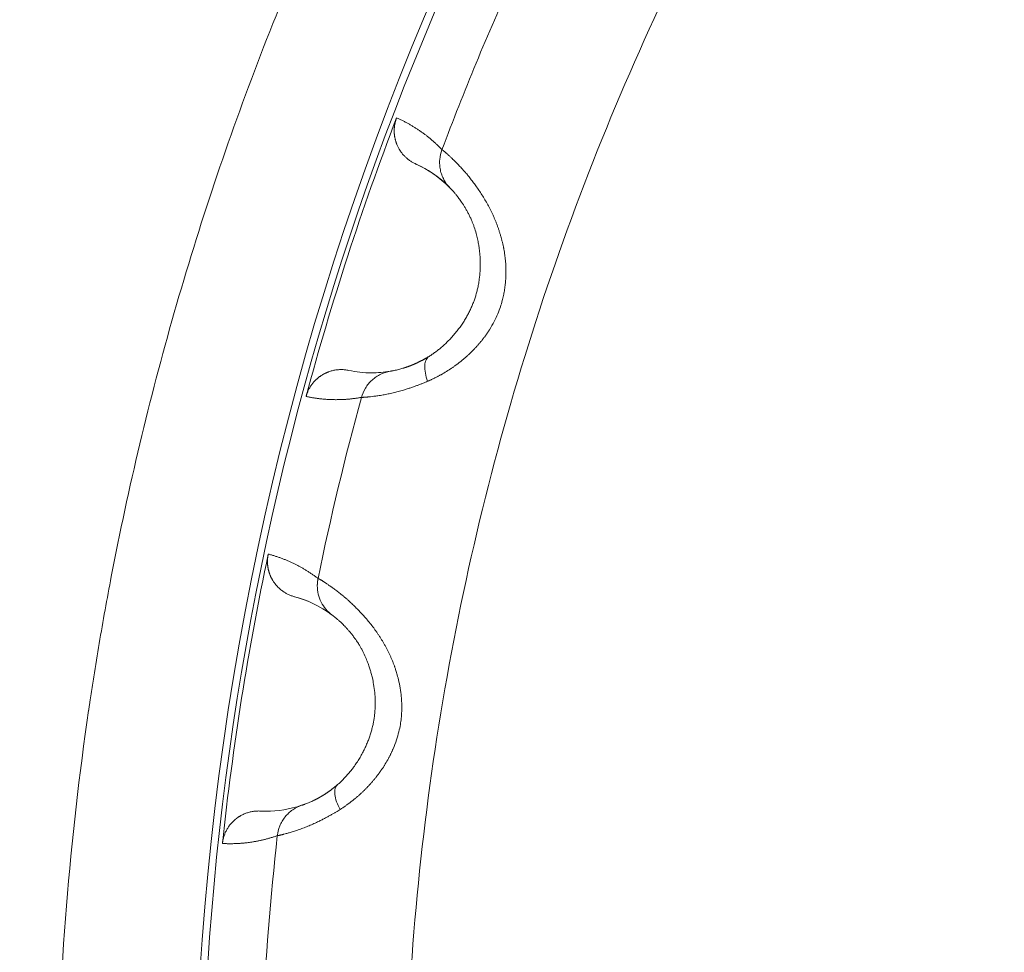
# Model space of a CAD drawing. Header units: millimetres. Extents: x 51337 to 61814, y -21781 to -12277.
# Tile 218 of 256: x 59213 to 59226, y -20711 to -20698. Entities that reach past the tile are written whole.
import ezdxf

# ---------------------------------------------------------------- set-up
doc = ezdxf.new("R2010")
doc.units = ezdxf.units.MM
doc.header["$LTSCALE"] = 0.3175
doc.layers.add('1轮廓实线层', color=7, linetype='Continuous', lineweight=18)

msp = doc.modelspace()

# ---------------------------------------------------------------- linework, layer by layer
at = {"layer": '1轮廓实线层'}
for centre, radius, start, end in [((59255.29339, -20712.0386), 120, 105.6266319, 195.8396374), ((59255.29339, -20713.97664), 40, 288.773642, 251.226405), ((59255.29339, -20713.97664), 39.90067, 119.006664, 186.483245)]:
    msp.add_arc(centre, radius, start, end, dxfattribs=at)
for points, degree, knots in [([(59243.29339, -20762.51529), (59241.8275, -20762.15288), (59240.37805, -20761.72403), (59237.5239, -20760.73694), (59236.11919, -20760.1787), (59233.36605, -20758.93742), (59232.01761, -20758.25438), (59229.38807, -20756.7691), (59228.10696, -20755.96686), (59225.62259, -20754.24976), (59224.41932, -20753.3349), (59222.10049, -20751.40006), (59220.98493, -20750.38008), (59218.85067, -20748.24337), (59217.83198, -20747.12665), (59215.89979, -20744.80561), (59214.98631, -20743.60129), (59213.27205, -20741.11495), (59212.47128, -20739.83293), (59210.98901, -20737.20168), (59210.30752, -20735.85247), (59209.06939, -20733.0979), (59208.51277, -20731.69256), (59207.52894, -20728.83727), (59207.10175, -20727.38733), (59206.3803, -20724.45474), (59206.08605, -20722.9721), (59205.63289, -20719.98626), (59205.47399, -20718.48307), (59205.29284, -20715.46848), (59205.27059, -20713.95708), (59205.36294, -20710.93847), (59205.47753, -20709.43125), (59205.84261, -20706.43337), (59206.0931, -20704.94271), (59206.72792, -20701.99016), (59207.11225, -20700.52827), (59208.01161, -20697.64527), (59208.52663, -20696.22415), (59209.68315, -20693.43434), (59210.32464, -20692.06565), (59211.72882, -20689.39192), (59212.49151, -20688.08688), (59214.13185, -20685.55116), (59215.00949, -20684.32048), (59216.87252, -20681.94358), (59217.85791, -20680.79735), (59219.92836, -20678.59876), (59221.01341, -20677.54639), (59223.27429, -20675.54414), (59224.45011, -20674.59426), (59226.88287, -20672.80478), (59228.1398, -20671.96518), (59230.72449, -20670.40314), (59232.05224, -20669.68071), (59234.76766, -20668.35894), (59236.15533, -20667.7596), (59238.97919, -20666.68893), (59240.4154, -20666.21761), (59243.32455, -20665.40682), (59244.79751, -20665.06737), (59247.76809, -20664.52313), (59249.26572, -20664.31834), (59252.27336, -20664.04509), (59253.78337, -20663.97664), (59255.29339, -20663.97664)], 3, [0, 0, 0, 0, 0.03125, 0.03125, 0.0625, 0.0625, 0.09375, 0.09375, 0.125, 0.125, 0.15625, 0.15625, 0.1875, 0.1875, 0.21875, 0.21875, 0.25, 0.25, 0.28125, 0.28125, 0.3125, 0.3125, 0.34375, 0.34375, 0.375, 0.375, 0.40625, 0.40625, 0.4375, 0.4375, 0.46875, 0.46875, 0.5, 0.5, 0.53125, 0.53125, 0.5625, 0.5625, 0.59375, 0.59375, 0.625, 0.625, 0.65625, 0.65625, 0.6875, 0.6875, 0.71875, 0.71875, 0.75, 0.75, 0.78125, 0.78125, 0.8125, 0.8125, 0.84375, 0.84375, 0.875, 0.875, 0.90625, 0.90625, 0.9375, 0.9375, 0.96875, 0.96875, 1, 1, 1, 1]), ([(59255.29339, -20672.07871), (59254.04905, -20672.07871), (59252.80472, -20672.13418), (59250.32593, -20672.35562), (59249.09147, -20672.52159), (59246.64222, -20672.96272), (59245.42743, -20673.23787), (59243.02714, -20673.89518), (59241.84164, -20674.27733), (59239.50936, -20675.1456), (59238.36258, -20675.63173), (59236.1168, -20676.70408), (59235.01782, -20677.29032), (59232.87638, -20678.55825), (59231.83391, -20679.23995), (59229.81378, -20680.69339), (59228.83611, -20681.46514), (59226.95332, -20683.09257), (59226.0482, -20683.94826), (59224.31769, -20685.73676), (59223.49229, -20686.66959), (59221.92778, -20688.60498), (59221.18866, -20689.60755), (59219.80257, -20691.67447), (59219.15559, -20692.73883), (59217.95891, -20694.92089), (59217.4092, -20696.03859), (59216.41143, -20698.31848), (59215.96335, -20699.48066), (59215.1724, -20701.84028), (59214.82951, -20703.03772), (59214.39612, -20704.85321), (59214.26513, -20705.46159), (59214.08908, -20706.37808), (59214.00615, -20706.8373), (59213.91837, -20707.37458), (59213.87673, -20707.64358), (59213.85647, -20707.77816), (59213.84648, -20707.84547), (59213.84152, -20707.87913), (59213.83905, -20707.89597), (59213.83782, -20707.90438), (59213.8372, -20707.90859), (59213.83689, -20707.91069), (59213.83674, -20707.91175), (59213.83667, -20707.9122), (59213.83663, -20707.9125), (59213.8366, -20707.91269), (59213.70937, -20708.78254), (59213.6062, -20709.67892), (59213.45719, -20711.52223), (59213.41134, -20712.46916), (59213.38646, -20714.40966), (59213.40743, -20715.40323), (59213.5258, -20717.43177), (59213.62322, -20718.46674), (59213.9041, -20720.57141), (59214.08758, -20721.6411), (59214.54995, -20723.80696), (59214.82886, -20724.90312), (59215.49102, -20727.112), (59215.87428, -20728.22472), (59216.75334, -20730.45506), (59217.24915, -20731.57269), (59218.36046, -20733.79945), (59218.97597, -20734.90857), (59220.33249, -20737.10317), (59221.07351, -20738.18863), (59222.68513, -20740.31905), (59223.55575, -20741.36399), (59225.42857, -20743.39496), (59226.4308, -20744.38098), (59228.56636, -20746.2743), (59229.69972, -20747.1816), (59231.4956, -20748.46786), (59232.72477, -20749.30046), (59234.66208, -20750.46658), (59236.69018, -20751.54178), (59238.80563, -20752.51786), (59241.00428, -20753.38663), (59242.52227, -20753.88883), (59243.29339, -20754.11934)], 3, [0, 0, 0, 0, 0.03125, 0.03125, 0.0625, 0.0625, 0.09375, 0.09375, 0.125, 0.125, 0.15625, 0.15625, 0.1875, 0.1875, 0.21875, 0.21875, 0.25, 0.25, 0.28125, 0.28125, 0.3125, 0.3125, 0.34375, 0.34375, 0.375, 0.375, 0.40625, 0.40625, 0.4375, 0.4375, 0.46875, 0.46875, 0.484375, 0.484375, 0.4921875, 0.49609375, 0.49804687, 0.49902344, 0.49951172, 0.49975586, 0.49987793, 0.49993896, 0.49996948, 0.49998474, 0.49999237, 0.49999619, 0.49999619, 0.5, 0.5, 0.53125, 0.53125, 0.5625, 0.5625, 0.59375, 0.59375, 0.625, 0.625, 0.65625, 0.65625, 0.6875, 0.6875, 0.71875, 0.71875, 0.75, 0.75, 0.78125, 0.78125, 0.8125, 0.8125, 0.84375, 0.84375, 0.875, 0.875, 0.90625, 0.90625, 0.921875, 0.9375, 0.953125, 0.96875, 0.984375, 1, 1, 1, 1]), ([(59218.07159, -20699.76452), (59218.07034, -20699.76785), (59218.06784, -20699.77451), (59218.06437, -20699.78463), (59218.06108, -20699.79485), (59218.05801, -20699.80518), (59218.05515, -20699.81559), (59218.05251, -20699.8261), (59218.0501, -20699.83668), (59218.04791, -20699.84734), (59218.04595, -20699.85806), (59218.04422, -20699.86884), (59218.04273, -20699.87966), (59218.04147, -20699.89053), (59218.04045, -20699.90143), (59218.03967, -20699.91236), (59218.03913, -20699.9233), (59218.03882, -20699.93425), (59218.03876, -20699.94521), (59218.03894, -20699.95615), (59218.03936, -20699.96708), (59218.04001, -20699.97798), (59218.0409, -20699.98885), (59218.04203, -20699.99968), (59218.04339, -20700.01045), (59218.04498, -20700.02118), (59218.0468, -20700.03184), (59218.04884, -20700.04243), (59218.0511, -20700.05293), (59218.05358, -20700.06336), (59218.05627, -20700.07369), (59218.05917, -20700.08392), (59218.06227, -20700.09404), (59218.06557, -20700.10406), (59218.06906, -20700.11395), (59218.07275, -20700.12372), (59218.07782, -20700.13638), (59218.08701, -20700.15741), (59218.10436, -20700.19155), (59218.13438, -20700.23894), (59218.16631, -20700.2773), (59218.19294, -20700.30386), (59218.20768, -20700.31744), (59218.22337, -20700.33076), (59218.24, -20700.34374), (59218.25755, -20700.35627), (59218.276, -20700.36827), (59218.2953, -20700.37961), (59218.31536, -20700.3903), (59218.32922, -20700.39669), (59218.33619, -20700.3999)], 3, [0, 0, 0, 0, 0.01404919, 0.02814994, 0.04229884, 0.05649243, 0.07072713, 0.08499934, 0.09930536, 0.11364147, 0.12800388, 0.14238875, 0.15679221, 0.17121036, 0.18563926, 0.20007496, 0.21451348, 0.22895085, 0.24338309, 0.25780621, 0.27221624, 0.28660924, 0.30098126, 0.31532841, 0.32964682, 0.34393265, 0.35818213, 0.37239152, 0.38655715, 0.40067539, 0.41474271, 0.42875563, 0.44271074, 0.45660472, 0.47043434, 0.48419644, 0.49788797, 0.52435294, 0.57490213, 0.64910933, 0.74573826, 0.77138154, 0.79779206, 0.82492593, 0.85273539, 0.88116896, 0.91017171, 0.93968549, 0.96964936, 1, 1, 1, 1]), ([(59218.07159, -20699.76452), (59218.07838, -20699.76756), (59218.09196, -20699.77365), (59218.11218, -20699.78306), (59218.13225, -20699.79265), (59218.15218, -20699.80244), (59218.17195, -20699.81243), (59218.19157, -20699.82262), (59218.21104, -20699.833), (59218.23036, -20699.84359), (59218.24953, -20699.85437), (59218.26855, -20699.86535), (59218.28741, -20699.87653), (59218.30613, -20699.8879), (59218.3247, -20699.89947), (59218.34312, -20699.91124), (59218.36139, -20699.9232), (59218.37952, -20699.93535), (59218.39749, -20699.9477), (59218.41532, -20699.96025), (59218.43299, -20699.97299), (59218.45052, -20699.98592), (59218.4679, -20699.99905), (59218.48514, -20700.01237), (59218.50222, -20700.02589), (59218.51916, -20700.0396), (59218.53595, -20700.0535), (59218.5526, -20700.06759), (59218.5691, -20700.08187), (59218.58545, -20700.09635), (59218.60166, -20700.11102), (59218.61772, -20700.12588), (59218.63363, -20700.14093), (59218.6494, -20700.15617), (59218.66503, -20700.17161), (59218.68051, -20700.18721), (59218.69074, -20700.19781), (59218.69585, -20700.2031)], 3, [0, 0, 0, 0, 0.03018537, 0.06027569, 0.09027096, 0.1201712, 0.14997641, 0.17968661, 0.2093018, 0.23882201, 0.26824723, 0.29757747, 0.32681276, 0.35595309, 0.38499849, 0.41394895, 0.4428045, 0.47156514, 0.50023088, 0.52880173, 0.55727771, 0.58565883, 0.6139451, 0.64213653, 0.67023313, 0.69823491, 0.72614188, 0.75395407, 0.78167147, 0.8092941, 0.83682197, 0.8642551, 0.8915935, 0.91883717, 0.94598614, 0.97304041, 1, 1, 1, 1]), ([(59218.49832, -20703.38741), (59218.50354, -20703.38514), (59218.51395, -20703.38061), (59218.52955, -20703.37362), (59218.54511, -20703.3665), (59218.56062, -20703.35923), (59218.57607, -20703.35183), (59218.59147, -20703.34429), (59218.60681, -20703.33662), (59218.6221, -20703.32881), (59218.63733, -20703.32087), (59218.65249, -20703.31279), (59218.6676, -20703.30458), (59218.68264, -20703.29624), (59218.69761, -20703.28777), (59218.71251, -20703.27917), (59218.72735, -20703.27044), (59218.74211, -20703.26159), (59218.7568, -20703.2526), (59218.77141, -20703.2435), (59218.78595, -20703.23426), (59218.8004, -20703.22491), (59218.81478, -20703.21543), (59218.82907, -20703.20583), (59218.84328, -20703.1961), (59218.8574, -20703.18626), (59218.87144, -20703.1763), (59218.88539, -20703.16622), (59218.89924, -20703.15603), (59218.913, -20703.14571), (59218.92666, -20703.13529), (59218.94023, -20703.12475), (59218.9537, -20703.11409), (59218.96707, -20703.10333), (59218.98034, -20703.09245), (59218.9935, -20703.08146), (59219.00656, -20703.07037), (59219.01951, -20703.05916), (59219.03235, -20703.04785), (59219.04508, -20703.03643), (59219.05769, -20703.02491), (59219.07019, -20703.01328), (59219.08258, -20703.00155), (59219.09485, -20702.98972), (59219.10699, -20702.97779), (59219.11902, -20702.96575), (59219.13092, -20702.95362), (59219.14269, -20702.94139), (59219.15434, -20702.92906), (59219.16586, -20702.91664), (59219.17725, -20702.90412), (59219.18851, -20702.89151), (59219.19963, -20702.8788), (59219.21062, -20702.866), (59219.22147, -20702.85311), (59219.23218, -20702.84013), (59219.24275, -20702.82706), (59219.25318, -20702.8139), (59219.26347, -20702.80065), (59219.2736, -20702.78732), (59219.28359, -20702.7739), (59219.29344, -20702.7604), (59219.30312, -20702.74682), (59219.31266, -20702.73315), (59219.32204, -20702.7194), (59219.33127, -20702.70557), (59219.34034, -20702.69166), (59219.36971, -20702.64554), (59219.4135, -20702.56919), (59219.463, -20702.46369), (59219.4992, -20702.36799), (59219.5246, -20702.28312), (59219.54191, -20702.20998), (59219.55511, -20702.14068), (59219.56501, -20702.07252), (59219.57169, -20702.00282), (59219.57513, -20701.93766), (59219.57598, -20701.87726), (59219.57485, -20701.82179), (59219.57226, -20701.77138), (59219.5687, -20701.72609), (59219.56457, -20701.68599), (59219.56024, -20701.6511), (59219.55601, -20701.62144), (59219.55215, -20701.59702), (59219.54886, -20701.57782), (59219.54632, -20701.56383), (59219.54355, -20701.54958), (59219.54012, -20701.53337), (59219.53578, -20701.51344), (59219.53121, -20701.49355), (59219.52645, -20701.47368), (59219.52148, -20701.45384), (59219.51631, -20701.43403), (59219.51095, -20701.41426), (59219.50539, -20701.39454), (59219.49963, -20701.37485), (59219.49368, -20701.35521), (59219.48754, -20701.33563), (59219.4812, -20701.31609), (59219.47468, -20701.29661), (59219.46796, -20701.27719), (59219.46106, -20701.25782), (59219.45397, -20701.23853), (59219.44669, -20701.2193), (59219.43922, -20701.20014), (59219.43157, -20701.18105), (59219.42373, -20701.16203), (59219.41571, -20701.14309), (59219.40749, -20701.12422), (59219.39909, -20701.10544), (59219.39049, -20701.08673), (59219.38171, -20701.06811), (59219.37274, -20701.04957), (59219.3636, -20701.03113), (59219.35428, -20701.01279), (59219.33555, -20700.97678), (59219.30655, -20700.92401), (59219.26638, -20700.85661), (59219.22502, -20700.7919), (59219.18315, -20700.73017), (59219.14123, -20700.67153), (59219.09944, -20700.61603), (59219.06783, -20700.57567), (59219.04324, -20700.54567), (59219.02299, -20700.52176), (59218.99544, -20700.49016), (59218.96105, -20700.45217), (59218.92104, -20700.40981), (59218.88211, -20700.3704), (59218.84976, -20700.3388), (59218.8275, -20700.31758), (59218.81121, -20700.30211), (59218.798, -20700.28947), (59218.78539, -20700.27768), (59218.77382, -20700.26701), (59218.76325, -20700.25743), (59218.75364, -20700.24885), (59218.74496, -20700.24123), (59218.73716, -20700.23449), (59218.7302, -20700.22858), (59218.72403, -20700.22344), (59218.7186, -20700.21901), (59218.71386, -20700.21524), (59218.70976, -20700.21208), (59218.70625, -20700.20946), (59218.70329, -20700.20736), (59218.70081, -20700.20571), (59218.69878, -20700.20447), (59218.69712, -20700.20359), (59218.69627, -20700.20326), (59218.69585, -20700.2031)], 3, [0, 0, 0, 0, 0.00396949, 0.00792271, 0.01186003, 0.01578181, 0.01968837, 0.02358008, 0.02745725, 0.0313202, 0.03516926, 0.03900472, 0.04282688, 0.04663604, 0.05043247, 0.05421644, 0.05798822, 0.06174807, 0.06549624, 0.06923297, 0.07295849, 0.07667304, 0.08037682, 0.08407006, 0.08775297, 0.09142573, 0.09508856, 0.09874162, 0.10238511, 0.1060192, 0.10964406, 0.11325986, 0.11686675, 0.12046488, 0.1240544, 0.12763547, 0.1312082, 0.13477275, 0.13832923, 0.14187778, 0.14541851, 0.14895154, 0.15247698, 0.15599495, 0.15950555, 0.16300889, 0.16650507, 0.1699942, 0.17347637, 0.1769517, 0.18042028, 0.18388221, 0.18733759, 0.19078653, 0.1942291, 0.19766542, 0.20109558, 0.20451967, 0.20793779, 0.21135004, 0.21475652, 0.21815732, 0.22155254, 0.22494229, 0.22832666, 0.23170577, 0.23507971, 0.2384486, 0.26502366, 0.28858213, 0.30926629, 0.32719576, 0.34242456, 0.35495638, 0.37010786, 0.38432111, 0.39758013, 0.40987007, 0.42117585, 0.43148202, 0.44077334, 0.44903524, 0.45625408, 0.46241746, 0.46751438, 0.47153548, 0.47447326, 0.47632223, 0.48054165, 0.48477243, 0.48901473, 0.4932687, 0.49753453, 0.50181238, 0.50610245, 0.51040495, 0.51472008, 0.51904807, 0.52338918, 0.52774364, 0.53211174, 0.53649375, 0.54088998, 0.54530077, 0.54972665, 0.55416822, 0.55862608, 0.56310085, 0.56759318, 0.57210371, 0.5766331, 0.58118203, 0.58575112, 0.59034034, 0.59494933, 0.59957776, 0.60422533, 0.622501, 0.6410032, 0.65970204, 0.67856197, 0.69757309, 0.71674304, 0.73607139, 0.74201651, 0.75161379, 0.76490258, 0.7819314, 0.80275304, 0.82690071, 0.84607373, 0.86019506, 0.86921539, 0.87888546, 0.88827987, 0.8973966, 0.90623394, 0.91479041, 0.92306479, 0.93105596, 0.93876294, 0.94618481, 0.95332069, 0.96016969, 0.96673093, 0.97300346, 0.97898633, 0.98467851, 0.99007894, 0.99518648, 1, 1, 1, 1]), ([(59218.80404, -20700.7268), (59218.77305, -20700.69481), (59218.74517, -20700.65729), (59218.71164, -20700.59476), (59218.70183, -20700.5729), (59218.68541, -20700.52774), (59218.6788, -20700.50444), (59218.66902, -20700.45712), (59218.66586, -20700.4331), (59218.66304, -20700.38511), (59218.66337, -20700.36114), (59218.66937, -20700.29037), (59218.68009, -20700.24482), (59218.69585, -20700.2031)], 3, [0, 0, 0, 0, 0.25, 0.25, 0.375, 0.375, 0.5, 0.5, 0.625, 0.625, 0.75, 0.75, 1, 1, 1, 1]), ([(59218.80404, -20700.7268), (59218.80448, -20700.72725), (59218.80537, -20700.72817), (59218.80702, -20700.72983), (59218.80896, -20700.73177), (59218.81125, -20700.73406), (59218.81391, -20700.73673), (59218.81697, -20700.73981), (59218.82047, -20700.74337), (59218.82444, -20700.74745), (59218.83106, -20700.75434), (59218.84129, -20700.76523), (59218.85641, -20700.78195), (59218.87127, -20700.79906), (59218.88536, -20700.8159), (59218.89842, -20700.83197), (59218.91301, -20700.85054), (59218.92914, -20700.87184), (59218.94677, -20700.89608), (59218.96581, -20700.92348), (59218.98615, -20700.95427), (59219.00783, -20700.98899), (59219.03033, -20701.02742), (59219.05309, -20701.06914), (59219.07134, -20701.1052), (59219.08571, -20701.13531), (59219.0971, -20701.16023), (59219.1103, -20701.19073), (59219.12497, -20701.22721), (59219.1447, -20701.281), (59219.16599, -20701.34887), (59219.18525, -20701.42638), (59219.19878, -20701.49496), (59219.20788, -20701.55368), (59219.21371, -20701.6019), (59219.21722, -20701.63922), (59219.22103, -20701.69044), (59219.22399, -20701.76718), (59219.22142, -20701.87203), (59219.21204, -20701.97033), (59219.20092, -20702.04149), (59219.19043, -20702.09565), (59219.17924, -20702.14479), (59219.16408, -20702.20039), (59219.14709, -20702.25364), (59219.1277, -20702.30673), (59219.10567, -20702.36008), (59219.0807, -20702.41405), (59219.05361, -20702.46694), (59219.02377, -20702.51996), (59218.99074, -20702.57354), (59218.95398, -20702.62804), (59218.91384, -20702.68248), (59218.8703, -20702.73659), (59218.82333, -20702.79003), (59218.78373, -20702.8312), (59218.75318, -20702.86102), (59218.73283, -20702.88018), (59218.71225, -20702.89886), (59218.69145, -20702.91708), (59218.67043, -20702.93481), (59218.64921, -20702.95205), (59218.62781, -20702.96878), (59218.60623, -20702.98501), (59218.58448, -20703.00072), (59218.56258, -20703.01588), (59218.54053, -20703.03056), (59218.52581, -20703.03983), (59218.51842, -20703.04448)], 3, [0, 0, 0, 0, 0.00751198, 0.01531794, 0.02341578, 0.03180327, 0.04047815, 0.04943804, 0.05868044, 0.06820269, 0.07800193, 0.10242309, 0.12645161, 0.15008498, 0.1645468, 0.179707, 0.19553448, 0.21199498, 0.22905154, 0.24666499, 0.26479474, 0.28340032, 0.30295508, 0.3220665, 0.34076098, 0.34874709, 0.35858443, 0.3702311, 0.3836393, 0.39876461, 0.42720082, 0.45186561, 0.47299039, 0.49069142, 0.50502406, 0.51601647, 0.52368323, 0.55004231, 0.58294241, 0.61442517, 0.63503873, 0.64482146, 0.66180293, 0.67826916, 0.69423873, 0.7097288, 0.72673923, 0.74375913, 0.76078274, 0.77780123, 0.79613131, 0.8150784, 0.83464811, 0.85485159, 0.87570797, 0.89724901, 0.90566337, 0.91409056, 0.92253393, 0.93099724, 0.93948458, 0.94800048, 0.95654984, 0.96513802, 0.97377075, 0.98245421, 0.99119496, 1, 1, 1, 1]), ([(59218.51842, -20703.04448), (59218.51483, -20703.0467), (59218.50768, -20703.05112), (59218.49705, -20703.05754), (59218.48654, -20703.06379), (59218.47616, -20703.06985), (59218.4659, -20703.07573), (59218.45577, -20703.08144), (59218.44577, -20703.08698), (59218.43589, -20703.09235), (59218.42615, -20703.09757), (59218.41653, -20703.10262), (59218.40705, -20703.10753), (59218.3977, -20703.11228), (59218.38848, -20703.11689), (59218.37939, -20703.12136), (59218.37044, -20703.12569), (59218.36161, -20703.12989), (59218.35293, -20703.13395), (59218.34438, -20703.13789), (59218.33596, -20703.1417), (59218.32767, -20703.1454), (59218.31952, -20703.14898), (59218.31151, -20703.15244), (59218.30362, -20703.15579), (59218.29588, -20703.15904), (59218.28826, -20703.16218), (59218.28078, -20703.16521), (59218.27343, -20703.16815), (59218.26622, -20703.17099), (59218.25913, -20703.17374), (59218.25218, -20703.1764), (59218.24536, -20703.17897), (59218.23867, -20703.18145), (59218.23211, -20703.18385), (59218.22568, -20703.18617), (59218.21937, -20703.18841), (59218.2132, -20703.19057), (59218.20715, -20703.19266), (59218.20122, -20703.19468), (59218.19542, -20703.19662), (59218.18975, -20703.1985), (59218.18419, -20703.20032), (59218.17876, -20703.20207), (59218.17345, -20703.20375), (59218.16826, -20703.20538), (59218.16319, -20703.20695), (59218.15015, -20703.21093), (59218.12825, -20703.21731), (59218.09814, -20703.22534), (59218.06724, -20703.23278), (59218.04276, -20703.23798), (59218.02488, -20703.24143), (59218.0128, -20703.24358), (59218.00344, -20703.24515), (59217.99635, -20703.24627), (59217.99117, -20703.24707), (59217.98742, -20703.24765), (59217.9857, -20703.24794), (59217.98488, -20703.24808)], 3, [0, 0, 0, 0, 0.01140293, 0.02274135, 0.0340164, 0.04522903, 0.05638005, 0.06747013, 0.07849979, 0.08946944, 0.10037936, 0.11122974, 0.12202066, 0.13275209, 0.14342394, 0.15403603, 0.16458809, 0.17507981, 0.18551081, 0.19588063, 0.2061888, 0.21643476, 0.22661795, 0.23673774, 0.24679348, 0.25678448, 0.26671003, 0.27656939, 0.28636182, 0.29608653, 0.30574275, 0.31532967, 0.32484648, 0.33429237, 0.34366651, 0.35296809, 0.36219628, 0.37135024, 0.38042915, 0.38943218, 0.39835853, 0.40720736, 0.41597787, 0.42466926, 0.43328072, 0.44181147, 0.45026073, 0.45862773, 0.50781506, 0.56715354, 0.63698652, 0.7176823, 0.76815619, 0.81538509, 0.85927923, 0.89975803, 0.93674829, 0.97018289, 1, 1, 1, 1]), ([(59218.51842, -20703.04448), (59218.50204, -20703.05467), (59218.47378, -20703.08613), (59218.4546, -20703.16701), (59218.46319, -20703.27297), (59218.48497, -20703.35014), (59218.49832, -20703.38741)], 3, [0, 0, 0, 0, 0.24769377, 0.50189629, 0.75609882, 1, 1, 1, 1]), ([(59216.82664, -20703.59608), (59216.85034, -20703.50836), (59216.96176, -20703.35354), (59217.04858, -20703.30001), (59217.09107, -20703.2738), (59217.14062, -20703.25597), (59217.27444, -20703.20781), (59217.41422, -20703.23757)], 2, [0, 0, 0, 0.25, 0.5, 0.5, 0.75, 0.75, 1, 1, 1]), ([(59217.58947, -20703.60818), (59217.60125, -20703.56516), (59217.61936, -20703.522), (59217.6561, -20703.46122), (59217.66992, -20703.44163), (59217.70042, -20703.40446), (59217.7171, -20703.38689), (59217.75283, -20703.35435), (59217.77188, -20703.33939), (59217.81171, -20703.3125), (59217.8325, -20703.30058), (59217.8964, -20703.2697), (59217.941, -20703.25574), (59217.98488, -20703.24808)], 3, [0, 0, 0, 0, 0.25, 0.25, 0.375, 0.375, 0.5, 0.5, 0.625, 0.625, 0.75, 0.75, 1, 1, 1, 1]), ([(59217.58947, -20703.60818), (59217.58984, -20703.60822), (59217.59061, -20703.60828), (59217.59211, -20703.60834), (59217.59396, -20703.60837), (59217.59621, -20703.60837), (59217.59891, -20703.60832), (59217.60209, -20703.60823), (59217.6058, -20703.60809), (59217.6101, -20703.6079), (59217.61501, -20703.60764), (59217.62059, -20703.60731), (59217.62688, -20703.6069), (59217.63394, -20703.6064), (59217.64181, -20703.60579), (59217.65053, -20703.60508), (59217.66016, -20703.60423), (59217.67074, -20703.60324), (59217.68817, -20703.6015), (59217.71593, -20703.59857), (59217.75922, -20703.59353), (59217.81532, -20703.58601), (59217.88083, -20703.57577), (59217.95162, -20703.56261), (59218.0221, -20703.54719), (59218.09307, -20703.52938), (59218.15839, -20703.51072), (59218.21659, -20703.49249), (59218.26667, -20703.47591), (59218.31376, -20703.45945), (59218.35759, -20703.44339), (59218.39796, -20703.42797), (59218.43472, -20703.41345), (59218.46771, -20703.40007), (59218.48858, -20703.39144), (59218.49832, -20703.38741)], 3, [0, 0, 0, 0, 0.01071754, 0.02203092, 0.03393745, 0.04643449, 0.05951944, 0.07318978, 0.08744305, 0.1022769, 0.11768902, 0.1336772, 0.15023929, 0.1673732, 0.18507685, 0.20334817, 0.22218509, 0.24158542, 0.26154691, 0.312327, 0.37160412, 0.4392434, 0.5150676, 0.58163483, 0.64470892, 0.70430255, 0.76044006, 0.80090573, 0.83825972, 0.87255911, 0.90385888, 0.93221013, 0.95765864, 0.98024414, 1, 1, 1, 1]), ([(59217.58947, -20703.60818), (59217.58223, -20703.60946), (59217.56773, -20703.61202), (59217.54603, -20703.61554), (59217.52431, -20703.61885), (59217.5026, -20703.62191), (59217.48087, -20703.62473), (59217.45915, -20703.62731), (59217.43741, -20703.62965), (59217.41567, -20703.63175), (59217.39393, -20703.63361), (59217.37218, -20703.63523), (59217.35043, -20703.6366), (59217.32866, -20703.63774), (59217.3069, -20703.63863), (59217.28513, -20703.63928), (59217.26335, -20703.63968), (59217.24156, -20703.63984), (59217.21978, -20703.63976), (59217.19798, -20703.63943), (59217.17618, -20703.63886), (59217.15437, -20703.63804), (59217.13256, -20703.63698), (59217.11074, -20703.63567), (59217.08892, -20703.63412), (59217.06709, -20703.63231), (59217.04525, -20703.63027), (59217.02341, -20703.62797), (59217.00157, -20703.62543), (59216.97972, -20703.62263), (59216.95786, -20703.61959), (59216.936, -20703.61631), (59216.91413, -20703.61277), (59216.89225, -20703.60898), (59216.87038, -20703.60494), (59216.84849, -20703.60066), (59216.83393, -20703.59761), (59216.82664, -20703.59608)], 3, [0, 0, 0, 0, 0.02695908, 0.05401288, 0.0811614, 0.10840466, 0.13574267, 0.16317545, 0.19070299, 0.21832533, 0.24604246, 0.27385441, 0.30176118, 0.32976278, 0.35785923, 0.38605054, 0.41433672, 0.44271778, 0.47119373, 0.49976459, 0.52843036, 0.55719105, 0.58604669, 0.61499727, 0.64404281, 0.67318333, 0.70241882, 0.7317493, 0.76117479, 0.79069529, 0.82031081, 0.85002137, 0.87982697, 0.90972762, 0.93972333, 0.96981413, 1, 1, 1, 1]), ([(59216.30658, -20705.76226), (59216.30587, -20705.76575), (59216.30445, -20705.77272), (59216.3026, -20705.78326), (59216.30095, -20705.79387), (59216.29953, -20705.80455), (59216.29834, -20705.81528), (59216.29738, -20705.82607), (59216.29665, -20705.8369), (59216.29615, -20705.84777), (59216.29589, -20705.85867), (59216.29587, -20705.86958), (59216.29609, -20705.88051), (59216.29655, -20705.89144), (59216.29725, -20705.90237), (59216.29819, -20705.91328), (59216.29936, -20705.92417), (59216.30078, -20705.93504), (59216.30243, -20705.94586), (59216.30432, -20705.95664), (59216.30644, -20705.96737), (59216.30879, -20705.97804), (59216.31137, -20705.98863), (59216.31418, -20705.99915), (59216.31721, -20706.00958), (59216.32045, -20706.01993), (59216.32392, -20706.03017), (59216.32759, -20706.04031), (59216.33146, -20706.05033), (59216.33554, -20706.06024), (59216.33982, -20706.07002), (59216.34428, -20706.07967), (59216.34893, -20706.08919), (59216.35375, -20706.09856), (59216.35875, -20706.10779), (59216.36392, -20706.11687), (59216.37091, -20706.12858), (59216.38328, -20706.14791), (59216.40575, -20706.17891), (59216.44282, -20706.22103), (59216.48036, -20706.25392), (59216.51082, -20706.27598), (59216.52749, -20706.28709), (59216.54507, -20706.2978), (59216.56353, -20706.30801), (59216.58283, -20706.31764), (59216.60292, -20706.3266), (59216.62376, -20706.33479), (59216.64525, -20706.34221), (59216.65993, -20706.34635), (59216.66732, -20706.34843)], 3, [0, 0, 0, 0, 0.01404919, 0.02814994, 0.04229884, 0.05649243, 0.07072713, 0.08499934, 0.09930536, 0.11364147, 0.12800388, 0.14238875, 0.15679221, 0.17121036, 0.18563926, 0.20007496, 0.21451348, 0.22895085, 0.24338309, 0.25780621, 0.27221624, 0.28660924, 0.30098126, 0.31532841, 0.32964682, 0.34393266, 0.35818213, 0.37239152, 0.38655715, 0.4006754, 0.41474271, 0.42875563, 0.44271074, 0.45660472, 0.47043434, 0.48419644, 0.49788797, 0.52435295, 0.57490214, 0.64910933, 0.74573826, 0.77138153, 0.79779206, 0.82492593, 0.85273539, 0.88116896, 0.9101717, 0.93968548, 0.96964936, 1, 1, 1, 1]), ([(59216.30658, -20705.76226), (59216.31377, -20705.76421), (59216.32813, -20705.7681), (59216.34958, -20705.77423), (59216.3709, -20705.78056), (59216.39211, -20705.78711), (59216.4132, -20705.79389), (59216.43418, -20705.80088), (59216.45503, -20705.80809), (59216.47577, -20705.81553), (59216.49639, -20705.82318), (59216.51689, -20705.83105), (59216.53728, -20705.83913), (59216.55754, -20705.84744), (59216.57769, -20705.85596), (59216.59773, -20705.8647), (59216.61765, -20705.87365), (59216.63745, -20705.88283), (59216.65713, -20705.89221), (59216.6767, -20705.90182), (59216.69615, -20705.91163), (59216.71549, -20705.92167), (59216.73471, -20705.93191), (59216.75381, -20705.94238), (59216.7728, -20705.95305), (59216.79168, -20705.96394), (59216.81044, -20705.97504), (59216.82908, -20705.98636), (59216.84761, -20705.99789), (59216.86603, -20706.00963), (59216.88433, -20706.02158), (59216.90252, -20706.03374), (59216.92059, -20706.04612), (59216.93855, -20706.0587), (59216.9564, -20706.07151), (59216.97414, -20706.0845), (59216.9859, -20706.09336), (59216.99177, -20706.09779)], 3, [0, 0, 0, 0, 0.03018537, 0.06027569, 0.09027096, 0.1201712, 0.14997641, 0.17968661, 0.2093018, 0.23882201, 0.26824723, 0.29757747, 0.32681276, 0.35595309, 0.38499849, 0.41394895, 0.4428045, 0.47156513, 0.50023088, 0.52880173, 0.55727771, 0.58565883, 0.6139451, 0.64213653, 0.67023313, 0.69823491, 0.72614188, 0.75395407, 0.78167147, 0.8092941, 0.83682197, 0.8642551, 0.8915935, 0.91883717, 0.94598614, 0.97304041, 1, 1, 1, 1]), ([(59217.29481, -20709.2738), (59217.29961, -20709.27074), (59217.30918, -20709.26464), (59217.3235, -20709.25529), (59217.33775, -20709.24582), (59217.35193, -20709.23622), (59217.36603, -20709.22649), (59217.38006, -20709.21664), (59217.39402, -20709.20666), (59217.4079, -20709.19655), (59217.42169, -20709.18633), (59217.43541, -20709.17598), (59217.44904, -20709.16551), (59217.46259, -20709.15492), (59217.47605, -20709.14421), (59217.48943, -20709.13338), (59217.50272, -20709.12244), (59217.51591, -20709.11139), (59217.52901, -20709.10022), (59217.54202, -20709.08893), (59217.55493, -20709.07754), (59217.56775, -20709.06604), (59217.58047, -20709.05443), (59217.59308, -20709.04271), (59217.6056, -20709.03088), (59217.61801, -20709.01895), (59217.63031, -20709.00692), (59217.64251, -20708.99478), (59217.65459, -20708.98255), (59217.66657, -20708.97021), (59217.67844, -20708.95777), (59217.69019, -20708.94524), (59217.70183, -20708.93261), (59217.71335, -20708.91988), (59217.72475, -20708.90706), (59217.73603, -20708.89415), (59217.74719, -20708.88115), (59217.75823, -20708.86806), (59217.76914, -20708.85488), (59217.77993, -20708.84161), (59217.79059, -20708.82826), (59217.80111, -20708.81482), (59217.81151, -20708.80129), (59217.82178, -20708.78769), (59217.83191, -20708.774), (59217.8419, -20708.76024), (59217.85176, -20708.74639), (59217.86148, -20708.73247), (59217.87105, -20708.71847), (59217.88049, -20708.7044), (59217.88978, -20708.69025), (59217.89892, -20708.67603), (59217.90792, -20708.66174), (59217.91677, -20708.64738), (59217.92547, -20708.63295), (59217.93402, -20708.61845), (59217.94242, -20708.60389), (59217.95066, -20708.58926), (59217.95874, -20708.57457), (59217.96667, -20708.55982), (59217.97444, -20708.545), (59217.98205, -20708.53012), (59217.98949, -20708.51519), (59217.99677, -20708.5002), (59218.00389, -20708.48515), (59218.01084, -20708.47005), (59218.01762, -20708.45489), (59218.03941, -20708.40475), (59218.07072, -20708.32249), (59218.10311, -20708.21054), (59218.12389, -20708.11035), (59218.1357, -20708.02255), (59218.14136, -20707.94761), (59218.14355, -20707.87709), (59218.14267, -20707.80822), (59218.13837, -20707.73834), (59218.13157, -20707.67344), (59218.12296, -20707.61366), (59218.11317, -20707.55905), (59218.10273, -20707.50966), (59218.09212, -20707.46549), (59218.08177, -20707.42653), (59218.07204, -20707.39275), (59218.06322, -20707.36411), (59218.05559, -20707.34059), (59218.04933, -20707.32214), (59218.04463, -20707.30873), (59218.03967, -20707.29509), (59218.03375, -20707.27961), (59218.02634, -20707.26061), (59218.01872, -20707.24167), (59218.0109, -20707.22279), (59218.00289, -20707.20397), (59217.99469, -20707.18522), (59217.9863, -20707.16653), (59217.97772, -20707.14792), (59217.96896, -20707.12938), (59217.96001, -20707.11091), (59217.95088, -20707.09253), (59217.94156, -20707.07422), (59217.93207, -20707.056), (59217.9224, -20707.03787), (59217.91255, -20707.01983), (59217.90253, -20707.00188), (59217.89233, -20706.98402), (59217.88196, -20706.96627), (59217.87142, -20706.94861), (59217.8607, -20706.93105), (59217.84981, -20706.9136), (59217.83874, -20706.89625), (59217.8275, -20706.87901), (59217.81609, -20706.86187), (59217.8045, -20706.84485), (59217.79275, -20706.82795), (59217.78083, -20706.81117), (59217.76876, -20706.79451), (59217.74463, -20706.76187), (59217.70772, -20706.71429), (59217.6575, -20706.654), (59217.60654, -20706.59657), (59217.55552, -20706.54214), (59217.50494, -20706.49078), (59217.45499, -20706.4425), (59217.41745, -20706.40758), (59217.38847, -20706.3818), (59217.36474, -20706.36136), (59217.33257, -20706.33445), (59217.29267, -20706.30231), (59217.24653, -20706.26673), (59217.20191, -20706.23389), (59217.16501, -20706.20774), (59217.13971, -20706.19027), (59217.1212, -20706.17754), (59217.10617, -20706.16711), (59217.09187, -20706.15744), (59217.07877, -20706.14872), (59217.06683, -20706.1409), (59217.05601, -20706.13394), (59217.04624, -20706.12777), (59217.03748, -20706.12233), (59217.02968, -20706.11758), (59217.02278, -20706.11347), (59217.01673, -20706.10995), (59217.01145, -20706.10697), (59217.00691, -20706.10448), (59217.00304, -20706.10245), (59216.99978, -20706.10083), (59216.99708, -20706.09959), (59216.99488, -20706.09869), (59216.9931, -20706.09807), (59216.99221, -20706.09788), (59216.99177, -20706.09779)], 3, [0, 0, 0, 0, 0.00396949, 0.00792271, 0.01186003, 0.01578181, 0.01968837, 0.02358008, 0.02745725, 0.0313202, 0.03516926, 0.03900472, 0.04282688, 0.04663604, 0.05043247, 0.05421644, 0.05798822, 0.06174807, 0.06549624, 0.06923297, 0.07295849, 0.07667304, 0.08037682, 0.08407007, 0.08775297, 0.09142574, 0.09508856, 0.09874162, 0.10238511, 0.1060192, 0.10964406, 0.11325986, 0.11686675, 0.12046488, 0.12405441, 0.12763547, 0.13120821, 0.13477275, 0.13832923, 0.14187778, 0.14541851, 0.14895154, 0.15247698, 0.15599495, 0.15950555, 0.16300889, 0.16650508, 0.1699942, 0.17347637, 0.1769517, 0.18042028, 0.18388221, 0.18733759, 0.19078653, 0.1942291, 0.19766542, 0.20109558, 0.20451967, 0.2079378, 0.21135005, 0.21475652, 0.21815732, 0.22155254, 0.22494229, 0.22832666, 0.23170577, 0.23507971, 0.2384486, 0.26502367, 0.28858213, 0.30926629, 0.32719576, 0.34242456, 0.35495638, 0.37010786, 0.38432111, 0.39758013, 0.40987007, 0.42117585, 0.43148202, 0.44077334, 0.44903524, 0.45625408, 0.46241746, 0.46751438, 0.47153548, 0.47447326, 0.47632223, 0.48054165, 0.48477243, 0.48901473, 0.4932687, 0.49753453, 0.50181238, 0.50610245, 0.51040495, 0.51472008, 0.51904808, 0.52338918, 0.52774365, 0.53211174, 0.53649376, 0.54088998, 0.54530077, 0.54972665, 0.55416822, 0.55862608, 0.56310086, 0.56759318, 0.57210371, 0.5766331, 0.58118203, 0.58575112, 0.59034034, 0.59494933, 0.59957776, 0.60422533, 0.622501, 0.6410032, 0.65970204, 0.67856197, 0.69757309, 0.71674304, 0.73607139, 0.74201651, 0.75161379, 0.76490258, 0.7819314, 0.80275304, 0.82690071, 0.84607373, 0.86019506, 0.86921539, 0.87888546, 0.88827987, 0.8973966, 0.90623394, 0.91479041, 0.92306479, 0.93105596, 0.93876294, 0.94618481, 0.95332069, 0.96016969, 0.96673093, 0.97300346, 0.97898633, 0.98467851, 0.99007894, 0.99518648, 1, 1, 1, 1]), ([(59217.18055, -20706.59812), (59217.15151, -20706.57631), (59217.12393, -20706.55056), (59217.07454, -20706.49212), (59217.05275, -20706.45942), (59217.01731, -20706.38929), (59217.00368, -20706.35188), (59216.98569, -20706.27547), (59216.98133, -20706.23651), (59216.98139, -20706.19836)], 3, [0, 0, 0, 0, 0.25, 0.25, 0.5, 0.5, 0.75, 0.75, 1, 1, 1, 1]), ([(59217.18055, -20706.59812), (59217.18106, -20706.5985), (59217.18208, -20706.59927), (59217.18397, -20706.60065), (59217.18619, -20706.60226), (59217.18881, -20706.60416), (59217.19185, -20706.60638), (59217.19536, -20706.60895), (59217.19937, -20706.61192), (59217.20393, -20706.61532), (59217.21154, -20706.62109), (59217.22336, -20706.63025), (59217.2409, -20706.64439), (59217.25825, -20706.65897), (59217.27481, -20706.6734), (59217.29022, -20706.68723), (59217.30754, -20706.70329), (59217.32681, -20706.7218), (59217.34801, -20706.74299), (59217.3711, -20706.76707), (59217.396, -20706.7943), (59217.42285, -20706.8252), (59217.45108, -20706.85964), (59217.48009, -20706.89729), (59217.50376, -20706.93004), (59217.52266, -20706.95754), (59217.53781, -20706.98037), (59217.55562, -20707.00843), (59217.57581, -20707.04216), (59217.60371, -20707.0922), (59217.63536, -20707.1559), (59217.66651, -20707.22945), (59217.6906, -20707.29507), (59217.70877, -20707.35164), (59217.72208, -20707.39836), (59217.73138, -20707.43467), (59217.74316, -20707.48466), (59217.75809, -20707.56), (59217.77195, -20707.66396), (59217.77806, -20707.76251), (59217.77821, -20707.83454), (59217.77633, -20707.88967), (59217.77296, -20707.93996), (59217.76668, -20707.99725), (59217.75823, -20708.0525), (59217.74738, -20708.10796), (59217.73396, -20708.1641), (59217.71776, -20708.22132), (59217.69927, -20708.27779), (59217.67809, -20708.33482), (59217.65385, -20708.39292), (59217.62606, -20708.45249), (59217.59494, -20708.51255), (59217.5604, -20708.5728), (59217.52236, -20708.63293), (59217.48969, -20708.67979), (59217.46418, -20708.71402), (59217.44708, -20708.73612), (59217.42968, -20708.7578), (59217.41198, -20708.77905), (59217.394, -20708.79985), (59217.37574, -20708.82019), (59217.35721, -20708.84007), (59217.33844, -20708.85947), (59217.31941, -20708.87839), (59217.30015, -20708.89679), (59217.28067, -20708.91474), (59217.26758, -20708.9262), (59217.26101, -20708.93195)], 3, [0, 0, 0, 0, 0.00751198, 0.01531794, 0.02341578, 0.03180327, 0.04047815, 0.04943804, 0.05868044, 0.06820269, 0.07800193, 0.10242309, 0.12645161, 0.15008498, 0.1645468, 0.179707, 0.19553448, 0.21199498, 0.22905154, 0.24666499, 0.26479474, 0.28340032, 0.30295508, 0.3220665, 0.34076098, 0.34874709, 0.35858443, 0.3702311, 0.3836393, 0.39876461, 0.42720082, 0.4518656, 0.47299039, 0.49069141, 0.50502406, 0.51601647, 0.52368323, 0.55004231, 0.58294241, 0.61442517, 0.63503873, 0.64482146, 0.66180293, 0.67826916, 0.69423873, 0.7097288, 0.72673923, 0.74375913, 0.76078274, 0.77780123, 0.79613131, 0.8150784, 0.83464811, 0.85485159, 0.87570797, 0.89724901, 0.90566337, 0.91409056, 0.92253393, 0.93099724, 0.93948458, 0.94800048, 0.95654984, 0.96513802, 0.97377075, 0.98245421, 0.99119496, 1, 1, 1, 1]), ([(59217.26101, -20708.93195), (59217.25782, -20708.9347), (59217.25144, -20708.94019), (59217.24195, -20708.94819), (59217.23255, -20708.956), (59217.22325, -20708.96361), (59217.21404, -20708.97102), (59217.20493, -20708.97824), (59217.19592, -20708.98528), (59217.187, -20708.99213), (59217.1782, -20708.9988), (59217.16949, -20709.0053), (59217.16089, -20709.01163), (59217.1524, -20709.01778), (59217.14401, -20709.02378), (59217.13574, -20709.02961), (59217.12757, -20709.03529), (59217.11952, -20709.04082), (59217.11157, -20709.04619), (59217.10374, -20709.05142), (59217.09603, -20709.0565), (59217.08842, -20709.06145), (59217.08093, -20709.06626), (59217.07356, -20709.07093), (59217.0663, -20709.07548), (59217.05915, -20709.07989), (59217.05212, -20709.08419), (59217.04521, -20709.08836), (59217.03841, -20709.09241), (59217.03173, -20709.09634), (59217.02516, -20709.10017), (59217.01871, -20709.10388), (59217.01237, -20709.10748), (59217.00615, -20709.11098), (59217.00005, -20709.11438), (59216.99405, -20709.11768), (59216.98818, -20709.12087), (59216.98242, -20709.12398), (59216.97677, -20709.12699), (59216.97123, -20709.12991), (59216.9658, -20709.13274), (59216.96049, -20709.13548), (59216.95529, -20709.13814), (59216.9502, -20709.14072), (59216.94521, -20709.14322), (59216.94034, -20709.14564), (59216.93557, -20709.14798), (59216.92334, -20709.15395), (59216.90273, -20709.16366), (59216.87425, -20709.17631), (59216.84487, -20709.1885), (59216.82148, -20709.19748), (59216.80435, -20709.20368), (59216.79275, -20709.2077), (59216.78375, -20709.21071), (59216.77692, -20709.21293), (59216.77192, -20709.21453), (59216.76831, -20709.21569), (59216.76665, -20709.21625), (59216.76586, -20709.21651)], 3, [0, 0, 0, 0, 0.01140084, 0.02273726, 0.03401038, 0.04522117, 0.05637043, 0.06745882, 0.07848688, 0.08945501, 0.1003635, 0.11121253, 0.12200217, 0.13273242, 0.14340317, 0.15401424, 0.16456538, 0.17505626, 0.1854865, 0.19585566, 0.20616326, 0.21640874, 0.22659155, 0.23671104, 0.24676658, 0.25675748, 0.26668302, 0.27654248, 0.28633509, 0.29606009, 0.30571669, 0.3153041, 0.3248215, 0.33426807, 0.34364301, 0.35294549, 0.36217467, 0.37132974, 0.38040986, 0.38941422, 0.39834198, 0.40719235, 0.4159645, 0.42465763, 0.43327096, 0.44180368, 0.45025501, 0.4586242, 0.50771925, 0.56702852, 0.63689813, 0.71769984, 0.76814217, 0.81534888, 0.85923041, 0.89970638, 0.93670375, 0.97015553, 1, 1, 1, 1]), ([(59217.26101, -20708.93195), (59217.24643, -20708.94457), (59217.22344, -20708.98006), (59217.21715, -20709.06295), (59217.2422, -20709.16626), (59217.27579, -20709.23907), (59217.29481, -20709.2738)], 3, [0, 0, 0, 0, 0.24769377, 0.50189629, 0.75609882, 1, 1, 1, 1]), ([(59215.67635, -20709.7414), (59215.68604, -20709.65106), (59215.77187, -20709.48072), (59215.84924, -20709.41426), (59215.88709, -20709.38175), (59215.93323, -20709.35639), (59216.0579, -20709.28785), (59216.20063, -20709.2954)], 2, [0, 0, 0, 0.25, 0.5, 0.5, 0.75, 0.75, 1, 1, 1]), ([(59216.43168, -20709.63403), (59216.43658, -20709.58969), (59216.44772, -20709.54424), (59216.4745, -20709.47846), (59216.48509, -20709.45695), (59216.50939, -20709.41547), (59216.52311, -20709.3955), (59216.55331, -20709.35778), (59216.56978, -20709.34002), (59216.60492, -20709.30724), (59216.62358, -20709.29221), (59216.68185, -20709.25172), (59216.72372, -20709.23095), (59216.76586, -20709.21651)], 3, [0, 0, 0, 0, 0.25, 0.25, 0.375, 0.375, 0.5, 0.5, 0.625, 0.625, 0.75, 0.75, 1, 1, 1, 1]), ([(59216.43168, -20709.63403), (59216.43206, -20709.634), (59216.43282, -20709.63395), (59216.43432, -20709.63377), (59216.43614, -20709.63351), (59216.43837, -20709.63315), (59216.44103, -20709.63269), (59216.44416, -20709.6321), (59216.4478, -20709.63138), (59216.45201, -20709.63052), (59216.45682, -20709.62949), (59216.46228, -20709.6283), (59216.46843, -20709.62691), (59216.47533, -20709.62531), (59216.483, -20709.62348), (59216.49151, -20709.62141), (59216.50088, -20709.61907), (59216.51118, -20709.61644), (59216.52812, -20709.61199), (59216.55508, -20709.60475), (59216.59705, -20709.593), (59216.65129, -20709.5768), (59216.71438, -20709.55643), (59216.78225, -20709.53236), (59216.84945, -20709.50611), (59216.91676, -20709.47741), (59216.97836, -20709.44876), (59217.03298, -20709.42166), (59217.07986, -20709.39744), (59217.12379, -20709.37382), (59217.16457, -20709.3511), (59217.20203, -20709.32956), (59217.23606, -20709.30947), (59217.26655, -20709.29109), (59217.28582, -20709.2793), (59217.29481, -20709.2738)], 3, [0, 0, 0, 0, 0.01071754, 0.02203092, 0.03393746, 0.04643449, 0.05951944, 0.07318978, 0.08744306, 0.1022769, 0.11768902, 0.1336772, 0.15023929, 0.1673732, 0.18507685, 0.20334818, 0.22218509, 0.24158542, 0.26154691, 0.31232701, 0.37160413, 0.43924341, 0.5150676, 0.58163483, 0.64470891, 0.70430254, 0.76044006, 0.80090573, 0.83825972, 0.87255911, 0.90385888, 0.93221013, 0.95765864, 0.98024414, 1, 1, 1, 1]), ([(59216.43168, -20709.63403), (59216.42473, -20709.63642), (59216.41081, -20709.64122), (59216.38993, -20709.64809), (59216.369, -20709.65475), (59216.34803, -20709.66117), (59216.32701, -20709.66736), (59216.30596, -20709.67331), (59216.28486, -20709.67902), (59216.26371, -20709.68449), (59216.24253, -20709.68973), (59216.2213, -20709.69473), (59216.20003, -20709.69949), (59216.17871, -20709.70402), (59216.15735, -20709.7083), (59216.13595, -20709.71235), (59216.1145, -20709.71615), (59216.09301, -20709.71972), (59216.07148, -20709.72305), (59216.0499, -20709.72613), (59216.02828, -20709.72898), (59216.00661, -20709.73158), (59215.9849, -20709.73395), (59215.96315, -20709.73607), (59215.94135, -20709.73794), (59215.91951, -20709.73958), (59215.89762, -20709.74097), (59215.87569, -20709.74212), (59215.85372, -20709.74303), (59215.8317, -20709.74369), (59215.80963, -20709.7441), (59215.78752, -20709.74428), (59215.76537, -20709.7442), (59215.74318, -20709.74388), (59215.72094, -20709.74331), (59215.69865, -20709.74251), (59215.68379, -20709.74177), (59215.67635, -20709.7414)], 3, [0, 0, 0, 0, 0.02695908, 0.05401288, 0.0811614, 0.10840466, 0.13574267, 0.16317545, 0.19070299, 0.21832533, 0.24604246, 0.27385441, 0.30176118, 0.32976278, 0.35785923, 0.38605054, 0.41433672, 0.44271778, 0.47119373, 0.49976459, 0.52843036, 0.55719105, 0.58604669, 0.61499727, 0.64404281, 0.67318333, 0.70241882, 0.7317493, 0.76117479, 0.79069529, 0.82031081, 0.85002137, 0.87982697, 0.90972762, 0.93972333, 0.96981413, 1, 1, 1, 1])]:
    msp.add_open_spline(points, degree=degree, knots=knots, dxfattribs=at)
for points, weights in [([(59245.29339, -20749.71009), (59188.97218, -20733.94861), (59198.17254, -20676.87032), (59255.29339, -20676.87032)], [0.885655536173, 0.376739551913, 0.385737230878, 0.912648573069]), ([(59216.98139, -20706.19836), (59216.98144, -20706.16428), (59216.98497, -20706.13064), (59216.99177, -20706.09779)], [0.953223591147, 0.965282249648, 0.980865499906, 0.999973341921])]:
    msp.add_rational_spline(points, weights, degree=3, dxfattribs=at)
for points in [[(59218.69585, -20700.2031), (59218.99652, -20699.4042), (59219.32335, -20698.61515), (59219.67565, -20697.83764)], [(59216.82664, -20703.59608), (59217.17667, -20702.29899), (59217.59236, -20701.01962), (59218.07159, -20699.76452)], [(59218.3253, -20700.39491), (59218.49566, -20700.46838), (59218.65442, -20700.5732), (59218.79796, -20700.72042)], [(59218.33619, -20700.3999), (59218.50498, -20700.47494), (59218.66212, -20700.5803), (59218.80404, -20700.7268)], [(59217.72671, -20703.27082), (59217.61949, -20703.27089), (59217.51553, -20703.25916), (59217.41422, -20703.23757)], [(59217.98488, -20703.24808), (59217.89665, -20703.2635), (59217.81069, -20703.27077), (59217.72671, -20703.27082)], [(59216.99177, -20706.09779), (59217.16376, -20705.26169), (59217.36313, -20704.43123), (59217.58947, -20703.60818)], [(59215.67635, -20709.7414), (59215.81916, -20708.40553), (59216.0296, -20707.07689), (59216.30658, -20705.76226)], [(59216.65577, -20706.34521), (59216.83546, -20706.3911), (59217.00859, -20706.46974), (59217.17335, -20706.59262)], [(59216.66732, -20706.34843), (59216.84578, -20706.39614), (59217.01747, -20706.47563), (59217.18055, -20706.59812)], [(59216.25001, -20709.29723), (59216.23175, -20709.29686), (59216.21353, -20709.29616), (59216.19535, -20709.29513)], [(59216.2797, -20709.29757), (59216.25327, -20709.29752), (59216.22692, -20709.29679), (59216.20063, -20709.2954)], [(59216.76586, -20709.21651), (59216.60043, -20709.27319), (59216.43873, -20709.29785), (59216.2797, -20709.29757)], [(59216.2308, -20712.18648), (59216.26988, -20711.33378), (59216.33689, -20710.48235), (59216.43168, -20709.63403)]]:
    msp.add_open_spline(points, degree=3, dxfattribs=at)

doc.saveas('drawing.dxf')
